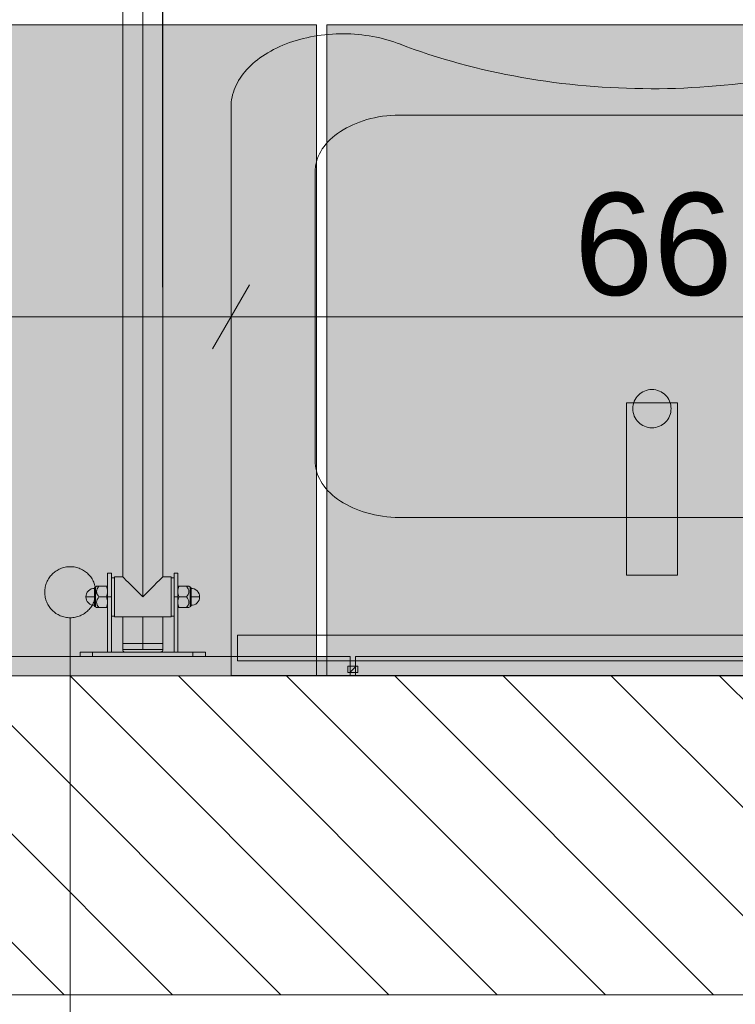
# Model space of a CAD drawing. Extents: x 180 to 4140, y 54 to 2910.
# Tile 4 of 10: x 1600 to 1880, y 410 to 796. Entities that reach past the tile are written whole.
import ezdxf
from ezdxf.xclip import XClip

# ---------------------------------------------------------------- set-up
doc = ezdxf.new("R2010")
doc.units = 0
doc.header["$MEASUREMENT"] = 0
doc.header["$XCLIPFRAME"] = 0
doc.linetypes.add('Krawędzie ukryte', pattern=[34, 24, -10])
for name, color, linetype in [('300-W Płytki podłogi', 7, 'Continuous'), ('300-W Płytki wnętrza', 7, 'Continuous'), ('331-W Wyposażenie stałe - łazienka', 7, 'Continuous'), ('332-W Wyposażenie dodatkowe - łazienka', 7, 'Continuous'), ('380-W Istniejące elementy_ rury_ skrzynki', 7, 'Continuous'), ('399-W Wymiary i opisy', 7, 'Continuous'), ('420-K Ściany', 7, 'Continuous'), ('460-K Stropy - wymieniane warstwy', 7, 'Continuous'), ('820-G Rysunki Obrazki', 7, 'Continuous')]:
    doc.layers.add(name, color=color, linetype=linetype)
doc.styles.add('STYL_AUTOMATYCZNY_2', font='arial.ttf')

# ---------------------------------------------------------------- blocks, each defined once
blk = doc.blocks.new('*X13')
at = {"layer": '300-W Płytki podłogi', "linetype": 'Continuous', "lineweight": 25}
blk.add_hatch(color=150, dxfattribs=at).paths.add_polyline_path([(1716.1, 539.24), (1716.1, 794.24), (1116.1, 794.24), (1116.1, 539.24)])
blk = doc.blocks.new('*X19')
at = {"layer": '300-W Płytki podłogi', "linetype": 'Continuous', "lineweight": 25}
blk.add_hatch(color=150, dxfattribs=at).paths.add_polyline_path([(1720.1, 539.24), (2320.1, 539.24), (2320.1, 794.24), (1720.1, 794.24)])
blk = doc.blocks.new('Rysunek_1_1', base_point=(-3336.16, -21530.76))
at = {"layer": '300-W Płytki wnętrza', "linetype": 'Continuous', "lineweight": 0, "true_color": 0xbedebe}
for points in [[(1729.35, 539.24), (1729.35, 546.74), (1431.35, 546.74), (1431.35, 539.24)], [(2029.35, 539.24), (2029.35, 546.74), (1731.35, 546.74), (1731.35, 539.24)]]:
    blk.add_hatch(color=9, dxfattribs=at).paths.add_polyline_path(points)
at = {"layer": '300-W Płytki wnętrza', "linetype": 'Continuous', "lineweight": 0}
h = blk.add_hatch(dxfattribs=at)
h.set_pattern_fill('Aluminium_0001', color=94, style=0, pattern_type=2)
h.set_pattern_definition([(45, (-3336.16, -21530.76), (-88.38835, 88.38835), []), (45, (-3353.84, -21513.08), (-88.38835, 88.38835), []), (45, (-3371.52, -21495.4), (-88.38835, 88.38835), [])])
h.paths.add_polyline_path([(1732.35, 540.49), (1732.35, 542.99), (1728.35, 542.99), (1728.35, 540.49)])
at = {"layer": '420-K Ściany', "linetype": 'Continuous', "lineweight": 13}
h = blk.add_hatch(dxfattribs=at)
h.set_pattern_fill('Ściany_istniejące_0001', color=8, style=0, pattern_type=2)
h.set_pattern_definition([(135, (-3336.16, -21530.758), (21.213203, 21.213203), [])])
h.paths.add_polyline_path([(531.34, 414.24), (2398.84, 414.24), (2398.84, 539.24), (531.34, 539.24)])
at = {"layer": '820-G Rysunki Obrazki', "linetype": 'Continuous', "lineweight": 13}
blk.add_hatch(color=154, dxfattribs=at).paths.add_polyline_path([(1609.55, 571.95), (1610.31, 568.12), (1612.48, 564.88), (1615.73, 562.71), (1619.55, 561.95), (1623.38, 562.71), (1626.62, 564.88), (1628.79, 568.12), (1629.55, 571.95), (1628.79, 575.78), (1626.62, 579.02), (1623.38, 581.19), (1619.55, 581.95), (1615.73, 581.19), (1612.48, 579.02), (1610.31, 575.78)])
at = {"layer": '300-W Płytki podłogi', "color": 150, "linetype": 'Continuous', "lineweight": 5, "ltscale": 0.5, "flags": 128}
for points in [[(1716.1, 539.24), (1716.1, 794.24), (1116.1, 794.24), (1116.1, 539.24)], [(1720.1, 539.24), (1720.1, 794.24), (2320.1, 794.24), (2320.1, 539.24)]]:
    blk.add_lwpolyline(points, close=True, dxfattribs=at)
at = {"layer": '300-W Płytki wnętrza', "color": 94, "linetype": 'Continuous', "lineweight": 0, "ltscale": 0.5}
for p, q in [((1729.35, 546.74), (1431.35, 546.74)), ((1729.35, 546.74), (1729.35, 539.24)), ((1731.35, 546.74), (1731.35, 539.24)), ((2029.35, 546.74), (1731.35, 546.74)), ((1728.35, 542.99), (1728.35, 540.49)), ((1732.35, 542.99), (1728.35, 542.99)), ((1732.35, 540.49), (1728.35, 540.49)), ((1732.35, 542.99), (1732.35, 540.49)), ((1729.35, 539.24), (1431.35, 539.24)), ((2029.35, 539.24), (1731.35, 539.24))]:
    blk.add_line(p, q, dxfattribs=at)
at = {"layer": '300-W Płytki wnętrza', "color": 94, "linetype": 'Krawędzie ukryte', "lineweight": 0, "ltscale": 0.5, "flags": 128}
for points in [[(1729.35, 546.74), (1431.35, 546.74)], [(1729.35, 546.74), (1729.35, 542.99), (1729.35, 540.49), (1729.35, 539.24)], [(2029.35, 546.74), (1731.35, 546.74)], [(1731.35, 546.74), (1731.35, 542.99), (1731.35, 540.49), (1731.35, 539.24)], [(1728.35, 542.99), (1729.35, 542.99), (1731.35, 542.99), (1732.35, 542.99)], [(1728.35, 540.49), (1728.35, 542.99)], [(1732.35, 540.49), (1731.35, 540.49), (1729.35, 540.49), (1728.35, 540.49)], [(1732.35, 542.99), (1732.35, 540.49)], [(1729.35, 539.24), (1431.35, 539.24)], [(2029.35, 539.24), (1731.35, 539.24)]]:
    blk.add_lwpolyline(points, dxfattribs=at)
at = {"layer": '331-W Wyposażenie stałe - łazienka', "color": 150, "linetype": 'Continuous', "lineweight": 5, "ltscale": 0.5}
for p, q in [((1682.59, 762), (1682.59, 539.31)), ((1748.59, 758.9), (1946.59, 758.9)), ((1715.59, 622.82), (1715.59, 737.26)), ((1748.59, 601.17), (1946.59, 601.17)), ((1682.59, 539.31), (2012.59, 539.31))]:
    blk.add_line(p, q, dxfattribs=at)
at = {"layer": '331-W Wyposażenie stałe - łazienka', "color": 150, "linetype": 'Continuous', "lineweight": 5, "ltscale": 0.5, "flags": 128}
blk.add_lwpolyline([(1837.59, 646.12), (1857.59, 646.12), (1857.59, 578.62), (1837.59, 578.62)], close=True, dxfattribs=at)
at = {"layer": '331-W Wyposażenie stałe - łazienka', "color": 150, "linetype": 'Continuous', "lineweight": 5, "ltscale": 0.5}
blk.add_circle((1847.59, 643.86), 7.5, dxfattribs=at)
for centre, major_axis, start_param, end_param in [((1726.37, 762), (43.78, 0), 0.993924, 3.141593), ((1847.59, 898.23), (196.69, 0), 4.18494, 5.236377), ((1749.31, 736.78), (33.73, 0), 1.592282, 3.120107), ((1749.31, 623.29), (33.73, 0), 3.163078, 4.690903)]:
    blk.add_ellipse(centre, major_axis=major_axis, ratio=0.655977, start_param=start_param, end_param=end_param, dxfattribs=at)
at = {"layer": '332-W Wyposażenie dodatkowe - łazienka', "color": 150, "linetype": 'Continuous', "lineweight": 5, "ltscale": 0.5}
for p, q in [((1685.09, 555.08), (2010.09, 555.08)), ((1685.09, 545.08), (1685.09, 555.08)), ((2010.09, 545.08), (1685.09, 545.08))]:
    blk.add_line(p, q, dxfattribs=at)
at = {"layer": '332-W Wyposażenie dodatkowe - łazienka', "color": 150, "linetype": 'Continuous', "lineweight": 5, "ltscale": 0.5, "flags": 128}
blk.add_lwpolyline([(1685.09, 555.08), (2010.09, 555.08), (2010.09, 545.08), (1685.09, 545.08)], close=True, dxfattribs=at)
at = {"layer": '380-W Istniejące elementy_ rury_ skrzynki', "color": 150, "linetype": 'Continuous', "lineweight": 13, "ltscale": 0.5}
for p, q in [((1640.11, 632.62), (1640.11, 872.78)), ((1647.98, 570.12), (1647.98, 872.78)), ((1655.73, 872.78), (1655.86, 577.99)), ((1655.86, 632.62), (1655.73, 872.78)), ((1655.86, 872.78), (1655.86, 632.62)), ((1655.83, 632.88), (1655.86, 632.62)), ((1640.11, 632.62), (1640.11, 577.99)), ((1655.86, 632.62), (1655.83, 632.35)), ((1655.86, 577.99), (1655.86, 632.62)), ((1634.2, 579.47), (1634.2, 579.31)), ((1634.2, 579.47), (1635.68, 579.47)), ((1634.2, 578.81), (1634.2, 579.31)), ((1634.2, 577.94), (1634.2, 578.81)), ((1635.68, 579.31), (1635.68, 579.47)), ((1635.68, 578.81), (1635.68, 579.31)), ((1635.68, 577.94), (1635.68, 578.81)), ((1660.29, 579.47), (1660.29, 579.31)), ((1661.76, 579.47), (1660.29, 579.47)), ((1660.29, 579.31), (1660.29, 578.81)), ((1660.29, 578.81), (1660.29, 577.94)), ((1661.76, 579.31), (1661.76, 579.47)), ((1661.76, 579.31), (1661.76, 578.81)), ((1661.76, 578.81), (1661.76, 577.94)), ((1634.2, 576.73), (1634.2, 577.94)), ((1634.2, 575.24), (1634.2, 576.73)), ((1634.2, 573.56), (1634.2, 575.24)), ((1635.68, 576.73), (1635.68, 577.94)), ((1635.68, 577.62), (1636.91, 577.62)), ((1635.68, 576.73), (1635.68, 575.24)), ((1635.68, 575.24), (1635.68, 573.56)), ((1636.91, 577.86), (1636.91, 577.99)), ((1636.91, 577.99), (1640.11, 577.99)), ((1636.91, 577.44), (1636.91, 577.86)), ((1636.91, 576.71), (1636.91, 577.44)), ((1636.91, 575.69), (1636.91, 576.71)), ((1636.91, 574.43), (1636.91, 575.69)), ((1640.11, 577.99), (1640.24, 577.86)), ((1640.24, 577.86), (1640.67, 577.44)), ((1640.67, 577.44), (1641.39, 576.71)), ((1641.39, 576.71), (1642.41, 575.69)), ((1642.41, 575.69), (1643.67, 574.43)), ((1652.3, 574.43), (1653.55, 575.69)), ((1653.55, 575.69), (1654.57, 576.71)), ((1654.57, 576.71), (1655.31, 577.44)), ((1655.31, 577.44), (1655.73, 577.86)), ((1655.73, 577.86), (1655.86, 577.99)), ((1655.86, 577.99), (1659.06, 577.99)), ((1659.06, 577.99), (1659.06, 577.86)), ((1659.06, 577.86), (1659.06, 577.44)), ((1659.06, 577.62), (1660.29, 577.62)), ((1659.06, 577.44), (1659.06, 576.71)), ((1659.06, 576.71), (1659.06, 575.69)), ((1659.06, 575.69), (1659.06, 574.43)), ((1660.29, 577.94), (1660.29, 576.73)), ((1660.29, 575.24), (1660.29, 576.73)), ((1660.29, 573.56), (1660.29, 575.24)), ((1661.76, 577.94), (1661.76, 576.73)), ((1661.76, 576.73), (1661.76, 575.24)), ((1661.76, 575.24), (1661.76, 573.56)), ((1625.92, 571.35), (1625.74, 570.73)), ((1626.23, 571.95), (1625.92, 571.35)), ((1626.67, 572.49), (1626.23, 571.95)), ((1627.2, 572.92), (1626.67, 572.49)), ((1627.81, 573.23), (1627.2, 572.92)), ((1628.43, 573.41), (1627.81, 573.23)), ((1628.43, 573.41), (1628.44, 573.41)), ((1628.44, 573.41), (1628.47, 573.42)), ((1628.47, 573.42), (1629.04, 573.47)), ((1628.53, 573.41), (1629.04, 573.47)), ((1628.6, 573.41), (1629.04, 573.47)), ((1628.7, 573.41), (1629.04, 573.47)), ((1628.81, 573.41), (1629.04, 573.47)), ((1629.04, 573.47), (1628.93, 573.41)), ((1629.04, 573.56), (1629.07, 573.66)), ((1629.04, 573.47), (1629.04, 573.56)), ((1629.04, 573.41), (1629.04, 573.47)), ((1629.04, 573.23), (1629.04, 573.41)), ((1629.04, 572.92), (1629.04, 573.23)), ((1629.04, 572.49), (1629.04, 572.92)), ((1629.04, 571.95), (1629.04, 572.49)), ((1629.04, 571.35), (1629.04, 571.95)), ((1629.04, 570.73), (1629.04, 571.35)), ((1629.07, 573.66), (1629.12, 573.75)), ((1629.12, 573.75), (1629.19, 573.83)), ((1629.19, 573.83), (1629.27, 573.9)), ((1629.27, 573.9), (1629.36, 573.95)), ((1629.36, 573.95), (1629.46, 573.97)), ((1629.46, 573.98), (1629.91, 574.3)), ((1629.46, 573.91), (1629.46, 573.98)), ((1629.46, 573.97), (1629.46, 573.98)), ((1629.46, 573.7), (1629.46, 573.91)), ((1629.46, 573.35), (1629.46, 573.7)), ((1629.46, 572.85), (1629.46, 573.35)), ((1629.46, 572.23), (1629.46, 572.85)), ((1629.46, 571.54), (1629.46, 572.23)), ((1629.46, 570.82), (1629.46, 571.54)), ((1629.91, 574.3), (1629.98, 574.3)), ((1629.91, 572.22), (1629.98, 572.78)), ((1629.97, 571.66), (1629.91, 572.22)), ((1630.16, 571.11), (1629.97, 571.66)), ((1629.98, 574.3), (1630.17, 574.3)), ((1629.98, 572.78), (1630.17, 573.32)), ((1630.45, 570.6), (1630.16, 571.11)), ((1630.17, 574.3), (1630.45, 574.3)), ((1630.17, 573.32), (1630.79, 574.3)), ((1630.45, 574.3), (1630.79, 574.3)), ((1630.79, 574.3), (1633.78, 574.3)), ((1633.78, 574.3), (1633.96, 574.3)), ((1633.78, 574.3), (1633.96, 573.79)), ((1634.09, 574.3), (1633.96, 574.3)), ((1633.96, 573.79), (1634.09, 573.27)), ((1634.09, 571.15), (1633.96, 570.63)), ((1634.17, 574.3), (1634.09, 574.3)), ((1634.09, 573.27), (1634.17, 572.74)), ((1634.17, 571.68), (1634.09, 571.15)), ((1634.17, 574.3), (1634.2, 574.3)), ((1634.2, 572.21), (1634.17, 572.74)), ((1634.17, 571.68), (1634.2, 572.21)), ((1634.2, 571.82), (1634.2, 573.56)), ((1634.2, 570.12), (1634.2, 571.82)), ((1635.68, 573.56), (1635.68, 571.82)), ((1635.68, 571.82), (1635.68, 570.12)), ((1636.91, 573.02), (1636.91, 574.43)), ((1636.91, 571.55), (1636.91, 573.02)), ((1636.91, 570.12), (1636.91, 571.55)), ((1643.67, 574.43), (1645.09, 573.02)), ((1645.09, 573.02), (1646.55, 571.55)), ((1646.55, 571.55), (1647.98, 570.12)), ((1647.98, 570.12), (1649.42, 571.55)), ((1649.42, 571.55), (1650.88, 573.02)), ((1650.88, 573.02), (1652.3, 574.43)), ((1659.06, 574.43), (1659.06, 573.02)), ((1659.06, 573.02), (1659.06, 571.55)), ((1659.06, 571.55), (1659.06, 570.12)), ((1660.29, 571.82), (1660.29, 573.56)), ((1660.29, 570.12), (1660.29, 571.82)), ((1661.76, 574.3), (1661.79, 574.3)), ((1661.76, 573.56), (1661.76, 571.82)), ((1661.79, 572.74), (1661.76, 572.21)), ((1661.79, 571.68), (1661.76, 572.21)), ((1661.76, 571.82), (1661.76, 570.12)), ((1661.88, 574.3), (1661.79, 574.3)), ((1661.79, 572.74), (1661.88, 573.27)), ((1661.88, 571.15), (1661.79, 571.68)), ((1662.02, 574.3), (1661.88, 574.3)), ((1661.88, 573.27), (1662.02, 573.79)), ((1662.02, 570.63), (1661.88, 571.15)), ((1662.02, 574.3), (1662.19, 574.3)), ((1662.02, 573.79), (1662.19, 574.3)), ((1662.19, 574.3), (1665.18, 574.3)), ((1665.18, 574.3), (1665.53, 574.3)), ((1665.18, 574.3), (1665.8, 573.31)), ((1665.8, 571.1), (1665.52, 570.6)), ((1665.53, 574.3), (1665.8, 574.3)), ((1665.8, 574.3), (1665.99, 574.3)), ((1665.8, 573.31), (1665.99, 572.76)), ((1665.99, 571.64), (1665.8, 571.1)), ((1665.99, 574.3), (1666.06, 574.3)), ((1665.99, 572.76), (1666.06, 572.2)), ((1666.06, 572.2), (1665.99, 571.64)), ((1666.06, 574.3), (1666.5, 573.98)), ((1666.5, 573.98), (1666.5, 573.91)), ((1666.5, 573.98), (1666.51, 573.97)), ((1666.51, 573.97), (1666.6, 573.95)), ((1666.5, 573.91), (1666.5, 573.7)), ((1666.5, 573.7), (1666.5, 573.35)), ((1666.5, 573.35), (1666.5, 572.85)), ((1666.5, 572.85), (1666.5, 572.23)), ((1666.5, 572.23), (1666.5, 571.54)), ((1666.5, 571.54), (1666.5, 570.82)), ((1666.6, 573.95), (1666.7, 573.9)), ((1666.7, 573.9), (1666.78, 573.83)), ((1666.78, 573.83), (1666.85, 573.75)), ((1666.85, 573.75), (1666.89, 573.66)), ((1666.89, 573.66), (1666.92, 573.56)), ((1666.92, 573.56), (1666.93, 573.47)), ((1666.93, 573.47), (1666.93, 573.41)), ((1666.93, 573.47), (1667.5, 573.41)), ((1666.93, 573.47), (1667.44, 573.41)), ((1666.93, 573.47), (1667.36, 573.41)), ((1666.93, 573.47), (1667.27, 573.41)), ((1667.05, 573.41), (1666.93, 573.47)), ((1666.93, 573.47), (1667.15, 573.41)), ((1666.93, 573.41), (1666.93, 573.23)), ((1666.93, 573.23), (1666.93, 572.92)), ((1666.93, 572.92), (1666.93, 572.49)), ((1666.93, 572.49), (1666.93, 571.95)), ((1666.93, 571.95), (1666.93, 571.35)), ((1666.93, 571.35), (1666.93, 570.73)), ((1667.53, 573.41), (1667.54, 573.41)), ((1667.54, 573.41), (1667.53, 573.41)), ((1667.54, 573.41), (1668.17, 573.23)), ((1668.17, 573.23), (1668.76, 572.92)), ((1668.76, 572.92), (1669.3, 572.49)), ((1669.3, 572.49), (1669.73, 571.95)), ((1669.73, 571.95), (1670.04, 571.35)), ((1670.04, 571.35), (1670.22, 570.73)), ((1625.69, 570.12), (1625.74, 570.73)), ((1625.69, 570.12), (1625.74, 569.51)), ((1625.69, 570.12), (1625.74, 570.12)), ((1625.74, 570.12), (1625.92, 570.12)), ((1625.74, 569.51), (1625.92, 568.89)), ((1625.92, 570.12), (1626.23, 570.12)), ((1625.92, 568.89), (1626.23, 568.29)), ((1626.23, 570.12), (1626.67, 570.12)), ((1626.23, 568.29), (1626.67, 567.75)), ((1626.67, 570.12), (1627.2, 570.12)), ((1626.67, 567.75), (1627.2, 567.32)), ((1627.81, 570.12), (1627.2, 570.12)), ((1627.2, 567.32), (1627.81, 567.01)), ((1628.43, 570.12), (1627.81, 570.12)), ((1628.43, 570.12), (1629.04, 570.12)), ((1629.04, 570.12), (1629.04, 570.73)), ((1629.04, 569.51), (1629.04, 570.12)), ((1629.04, 568.89), (1629.04, 569.51)), ((1629.04, 568.29), (1629.04, 568.89)), ((1629.04, 567.75), (1629.04, 568.29)), ((1629.04, 567.32), (1629.04, 567.75)), ((1629.04, 567.01), (1629.04, 567.32)), ((1629.46, 570.12), (1629.46, 570.82)), ((1629.46, 569.42), (1629.46, 570.12)), ((1629.46, 568.7), (1629.46, 569.42)), ((1629.46, 568.01), (1629.46, 568.7)), ((1629.46, 567.39), (1629.46, 568.01)), ((1629.46, 566.89), (1629.46, 567.39)), ((1629.91, 568.04), (1629.98, 568.6)), ((1629.97, 567.47), (1629.91, 568.04)), ((1630.16, 566.93), (1629.97, 567.47)), ((1629.98, 568.6), (1630.17, 569.14)), ((1630.17, 569.14), (1630.45, 569.64)), ((1630.79, 570.12), (1630.45, 570.6)), ((1630.45, 569.64), (1630.79, 570.12)), ((1633.78, 570.12), (1630.79, 570.12)), ((1633.96, 570.63), (1633.78, 570.12)), ((1633.78, 570.12), (1633.96, 569.61)), ((1633.96, 569.61), (1634.09, 569.09)), ((1634.09, 569.09), (1634.17, 568.56)), ((1634.17, 567.49), (1634.09, 566.97)), ((1634.17, 568.56), (1634.2, 568.03)), ((1634.17, 567.49), (1634.2, 568.03)), ((1634.2, 548.47), (1634.2, 570.12)), ((1634.2, 570.12), (1635.68, 570.12)), ((1635.68, 570.12), (1635.68, 548.47)), ((1636.91, 568.69), (1636.91, 570.12)), ((1636.91, 567.22), (1636.91, 568.69)), ((1636.91, 565.81), (1636.91, 567.22)), ((1659.06, 570.12), (1659.06, 568.69)), ((1659.06, 568.69), (1659.06, 567.22)), ((1659.06, 567.22), (1659.06, 565.81)), ((1660.29, 570.12), (1661.76, 570.12)), ((1660.29, 548.47), (1660.29, 570.12)), ((1661.76, 570.12), (1661.76, 548.47)), ((1661.79, 568.56), (1661.76, 568.03)), ((1661.76, 568.03), (1661.79, 567.49)), ((1661.79, 568.56), (1661.88, 569.09)), ((1661.88, 566.97), (1661.79, 567.49)), ((1661.88, 569.09), (1662.02, 569.61)), ((1662.19, 570.12), (1662.02, 570.63)), ((1662.02, 569.61), (1662.19, 570.12)), ((1665.18, 570.12), (1662.19, 570.12)), ((1665.52, 570.6), (1665.18, 570.12)), ((1665.18, 570.12), (1665.53, 569.64)), ((1665.53, 569.64), (1665.8, 569.12)), ((1665.8, 569.12), (1665.99, 568.58)), ((1665.99, 567.46), (1665.8, 566.92)), ((1665.99, 568.58), (1666.06, 568.02)), ((1666.06, 568.02), (1665.99, 567.46)), ((1666.5, 570.82), (1666.5, 570.12)), ((1666.5, 570.12), (1666.5, 569.42)), ((1666.5, 569.42), (1666.5, 568.7)), ((1666.5, 568.7), (1666.5, 568.01)), ((1666.5, 568.01), (1666.5, 567.39)), ((1666.5, 567.39), (1666.5, 566.89)), ((1666.93, 570.73), (1666.93, 570.12)), ((1666.93, 570.12), (1666.93, 569.51)), ((1666.93, 570.12), (1667.54, 570.12)), ((1666.93, 569.51), (1666.93, 568.89)), ((1666.93, 568.89), (1666.93, 568.29)), ((1666.93, 568.29), (1666.93, 567.75)), ((1666.93, 567.75), (1666.93, 567.32)), ((1666.93, 567.32), (1666.93, 567.01)), ((1667.54, 570.12), (1668.17, 570.12)), ((1668.17, 570.12), (1668.76, 570.12)), ((1668.76, 567.32), (1668.17, 567.01)), ((1668.76, 570.12), (1669.3, 570.12)), ((1669.3, 567.75), (1668.76, 567.32)), ((1669.3, 570.12), (1669.73, 570.12)), ((1669.73, 568.29), (1669.3, 567.75)), ((1669.73, 570.12), (1670.04, 570.12)), ((1670.04, 568.89), (1669.73, 568.29)), ((1670.04, 570.12), (1670.22, 570.12)), ((1670.22, 569.51), (1670.04, 568.89)), ((1670.22, 570.12), (1670.28, 570.12)), ((1670.22, 570.73), (1670.28, 570.12)), ((1670.28, 570.12), (1670.22, 569.51)), ((1627.81, 567.01), (1628.43, 566.83)), ((1628.44, 566.83), (1628.43, 566.83)), ((1628.47, 566.83), (1628.44, 566.83)), ((1629.04, 566.77), (1628.47, 566.83)), ((1629.04, 566.77), (1628.53, 566.83)), ((1629.04, 566.77), (1628.6, 566.83)), ((1629.04, 566.77), (1628.7, 566.83)), ((1629.04, 566.77), (1628.81, 566.83)), ((1629.04, 566.77), (1628.93, 566.83)), ((1629.04, 566.83), (1629.04, 567.01)), ((1629.04, 566.77), (1629.04, 566.83)), ((1629.04, 566.68), (1629.04, 566.77)), ((1629.07, 566.58), (1629.04, 566.68)), ((1629.12, 566.49), (1629.07, 566.58)), ((1629.19, 566.41), (1629.12, 566.49)), ((1629.27, 566.34), (1629.19, 566.41)), ((1629.36, 566.29), (1629.27, 566.34)), ((1629.46, 566.26), (1629.36, 566.29)), ((1629.46, 566.26), (1629.46, 566.33)), ((1629.46, 566.26), (1629.46, 566.26)), ((1629.46, 566.53), (1629.46, 566.89)), ((1629.46, 566.33), (1629.46, 566.53)), ((1629.91, 565.94), (1629.46, 566.26)), ((1629.98, 565.94), (1629.91, 565.94)), ((1630.17, 565.94), (1629.98, 565.94)), ((1630.79, 565.94), (1630.16, 566.93)), ((1630.45, 565.94), (1630.17, 565.94)), ((1630.79, 565.94), (1630.45, 565.94)), ((1633.78, 565.94), (1630.79, 565.94)), ((1633.96, 566.45), (1633.78, 565.94)), ((1633.96, 565.94), (1633.78, 565.94)), ((1634.09, 566.97), (1633.96, 566.45)), ((1633.96, 565.94), (1634.09, 565.94)), ((1634.09, 565.94), (1634.17, 565.94)), ((1634.2, 565.94), (1634.17, 565.94)), ((1636.91, 564.55), (1636.91, 565.81)), ((1636.91, 563.53), (1636.91, 564.55)), ((1636.91, 562.8), (1636.91, 563.53)), ((1659.06, 565.81), (1659.06, 564.55)), ((1659.06, 564.55), (1659.06, 563.53)), ((1659.06, 563.53), (1659.06, 562.8)), ((1661.79, 565.94), (1661.76, 565.94)), ((1661.79, 565.94), (1661.88, 565.94)), ((1662.02, 566.45), (1661.88, 566.97)), ((1661.88, 565.94), (1662.02, 565.94)), ((1662.19, 565.94), (1662.02, 566.45)), ((1662.19, 565.94), (1662.02, 565.94)), ((1665.18, 565.94), (1662.19, 565.94)), ((1665.8, 566.92), (1665.18, 565.94)), ((1665.53, 565.94), (1665.18, 565.94)), ((1665.8, 565.94), (1665.53, 565.94)), ((1665.99, 565.94), (1665.8, 565.94)), ((1666.06, 565.94), (1665.99, 565.94)), ((1666.5, 566.26), (1666.06, 565.94)), ((1666.5, 566.33), (1666.5, 566.26)), ((1666.51, 566.26), (1666.5, 566.26)), ((1666.5, 566.89), (1666.5, 566.53)), ((1666.5, 566.53), (1666.5, 566.33)), ((1666.6, 566.29), (1666.51, 566.26)), ((1666.7, 566.34), (1666.6, 566.29)), ((1666.78, 566.41), (1666.7, 566.34)), ((1666.85, 566.49), (1666.78, 566.41)), ((1666.89, 566.58), (1666.85, 566.49)), ((1666.92, 566.68), (1666.89, 566.58)), ((1666.93, 566.77), (1666.92, 566.68)), ((1666.93, 567.01), (1666.93, 566.83)), ((1666.93, 566.83), (1666.93, 566.77)), ((1667.05, 566.83), (1666.93, 566.77)), ((1667.15, 566.83), (1666.93, 566.77)), ((1667.27, 566.83), (1666.93, 566.77)), ((1667.36, 566.83), (1666.93, 566.77)), ((1667.44, 566.83), (1666.93, 566.77)), ((1667.5, 566.83), (1666.93, 566.77)), ((1667.53, 566.83), (1667.5, 566.82)), ((1667.5, 566.82), (1667.53, 566.83)), ((1668.17, 567.01), (1667.54, 566.83)), ((1636.91, 562.61), (1635.68, 562.61)), ((1636.91, 562.38), (1636.91, 562.8)), ((1636.91, 562.24), (1636.91, 562.38)), ((1659.06, 562.24), (1636.91, 562.24)), ((1640.11, 551.91), (1640.11, 562.24)), ((1647.98, 551.91), (1647.98, 562.24)), ((1655.86, 562.24), (1655.86, 551.91)), ((1659.06, 562.8), (1659.06, 562.38)), ((1660.29, 562.61), (1659.06, 562.61)), ((1659.06, 562.38), (1659.06, 562.24)), ((1640.24, 551.91), (1640.11, 551.91)), ((1640.11, 551.91), (1640.11, 549.45)), ((1640.67, 551.91), (1640.24, 551.91)), ((1641.39, 551.91), (1640.67, 551.91)), ((1642.41, 551.91), (1641.39, 551.91)), ((1643.67, 551.91), (1642.41, 551.91)), ((1645.09, 551.91), (1643.67, 551.91)), ((1646.55, 551.91), (1645.09, 551.91)), ((1647.98, 551.91), (1646.55, 551.91)), ((1647.98, 549.45), (1647.98, 551.91)), ((1647.98, 551.91), (1649.42, 551.91)), ((1649.42, 551.91), (1650.88, 551.91)), ((1650.88, 551.91), (1652.3, 551.91)), ((1652.3, 551.91), (1653.55, 551.91)), ((1653.55, 551.91), (1654.57, 551.91)), ((1654.57, 551.91), (1655.31, 551.91)), ((1655.31, 551.91), (1655.73, 551.91)), ((1655.73, 551.91), (1655.86, 551.91)), ((1655.86, 549.45), (1655.86, 551.91)), ((1623.46, 548.47), (1623.38, 548.47)), ((1623.38, 546.74), (1623.38, 548.47)), ((1623.46, 548.47), (1623.73, 548.47)), ((1623.73, 548.47), (1624.18, 548.47)), ((1624.18, 548.47), (1624.82, 548.47)), ((1624.82, 548.47), (1625.61, 548.47)), ((1625.61, 548.47), (1626.49, 548.47)), ((1626.49, 548.47), (1627.41, 548.47)), ((1627.41, 548.47), (1628.3, 548.47)), ((1628.3, 546.74), (1628.3, 548.47)), ((1628.3, 548.47), (1667.67, 548.47)), ((1640.11, 549.45), (1640.24, 549.45)), ((1640.13, 549.27), (1640.11, 549.45)), ((1640.18, 549.09), (1640.13, 549.27)), ((1640.27, 548.91), (1640.18, 549.09)), ((1640.24, 549.45), (1640.67, 549.45)), ((1640.4, 548.75), (1640.27, 548.91)), ((1640.55, 548.63), (1640.4, 548.75)), ((1640.74, 548.53), (1640.55, 548.63)), ((1640.67, 549.45), (1641.39, 549.45)), ((1640.91, 548.48), (1640.74, 548.53)), ((1641.1, 548.47), (1640.91, 548.48)), ((1641.39, 549.45), (1642.41, 549.45)), ((1642.41, 549.45), (1643.67, 549.45)), ((1643.67, 549.45), (1645.09, 549.45)), ((1645.09, 549.45), (1646.55, 549.45)), ((1646.55, 549.45), (1647.98, 549.45)), ((1647.98, 549.45), (1649.42, 549.45)), ((1649.42, 549.45), (1650.88, 549.45)), ((1650.88, 549.45), (1652.3, 549.45)), ((1652.3, 549.45), (1653.55, 549.45)), ((1653.55, 549.45), (1654.57, 549.45)), ((1654.57, 549.45), (1655.31, 549.45)), ((1655.05, 548.48), (1654.88, 548.47)), ((1655.24, 548.53), (1655.05, 548.48)), ((1655.41, 548.63), (1655.24, 548.53)), ((1655.31, 549.45), (1655.73, 549.45)), ((1655.57, 548.75), (1655.41, 548.63)), ((1655.7, 548.91), (1655.57, 548.75)), ((1655.79, 549.09), (1655.7, 548.91)), ((1655.73, 549.45), (1655.86, 549.45)), ((1655.84, 549.27), (1655.79, 549.09)), ((1655.86, 549.45), (1655.84, 549.27)), ((1667.67, 548.47), (1668.57, 548.47)), ((1667.67, 548.47), (1667.67, 546.74)), ((1668.57, 548.47), (1669.48, 548.47)), ((1669.48, 548.47), (1670.37, 548.47)), ((1670.37, 548.47), (1671.15, 548.47)), ((1671.15, 548.47), (1671.79, 548.47)), ((1671.79, 548.47), (1672.25, 548.47)), ((1672.25, 548.47), (1672.51, 548.47)), ((1672.59, 548.47), (1672.51, 548.47)), ((1672.59, 548.47), (1672.59, 546.74)), ((1623.46, 546.74), (1623.38, 546.74)), ((1623.73, 546.74), (1623.46, 546.74)), ((1624.18, 546.74), (1623.73, 546.74)), ((1624.82, 546.74), (1624.18, 546.74)), ((1625.61, 546.74), (1624.82, 546.74)), ((1626.49, 546.74), (1625.61, 546.74)), ((1627.41, 546.74), (1626.49, 546.74)), ((1628.3, 546.74), (1627.41, 546.74)), ((1667.67, 546.74), (1628.3, 546.74)), ((1668.57, 546.74), (1667.67, 546.74)), ((1669.48, 546.74), (1668.57, 546.74)), ((1670.37, 546.74), (1669.48, 546.74)), ((1671.15, 546.74), (1670.37, 546.74)), ((1671.79, 546.74), (1671.15, 546.74)), ((1672.25, 546.74), (1671.79, 546.74)), ((1672.51, 546.74), (1672.25, 546.74)), ((1672.51, 546.74), (1672.59, 546.74))]:
    blk.add_line(p, q, dxfattribs=at)
at = {"layer": '399-W Wymiary i opisy', "color": 154, "linetype": 'Continuous', "lineweight": 13, "ltscale": 0.5}
for p, q in [((1682.59, 661.06), (1682.59, 698.56)), ((1689.81, 692.31), (1675.37, 667.31)), ((531.34, 679.81), (1682.59, 679.81)), ((1682.59, 679.81), (2012.59, 679.81))]:
    blk.add_line(p, q, dxfattribs=at)
at = {"layer": '420-K Ściany', "color": 7, "linetype": 'Continuous', "lineweight": 13, "ltscale": 0.5, "flags": 128}
for points in [[(2398.84, 539.24), (531.34, 539.24)], [(531.34, 414.24), (2398.84, 414.24)]]:
    blk.add_lwpolyline(points, dxfattribs=at)
at = {"layer": '460-K Stropy - wymieniane warstwy', "color": 94, "linetype": 'Continuous', "lineweight": 0, "ltscale": 0.5, "flags": 128}
blk.add_lwpolyline([(531.34, 2314.24), (531.34, 539.24), (2398.84, 539.24), (2398.84, 2314.24), (1541.85, 2314.24), (1541.85, 2704.24), (686.34, 2704.24), (686.34, 2314.24)], close=True, dxfattribs=at)
at = {"layer": '820-G Rysunki Obrazki', "color": 154, "linetype": 'Continuous', "lineweight": 13, "ltscale": 0.5}
blk.add_line((1619.55, 561.95), (1619.55, 84.61), dxfattribs=at)
blk.add_circle((1619.55, 571.95), 10, dxfattribs=at)
at = {"color": 7, "linetype": 'Continuous', "lineweight": 13, "ltscale": 0.5}
for name in ['*X13', '*X19']:
    blk.add_blockref(name, (0, 0), dxfattribs=at)
at = {"layer": '399-W Wymiary i opisy', "color": 154, "linetype": 'Continuous', "lineweight": 13, "insert": (1817.08, 687.81), "char_height": 40, "width": 61.018, "attachment_point": 7, "style": 'STYL_AUTOMATYCZNY_2'}
blk.add_mtext('\\A1;{\\pql;\\fArial|b0|i0|c238|p0;\\W1.000000;66}', dxfattribs=at)

msp = doc.modelspace()

# ---------------------------------------------------------------- block references
at = {"layer": '820-G Rysunki Obrazki', "color": 7, "linetype": 'Continuous', "lineweight": 13, "ltscale": 0.1}
ref = msp.add_blockref('Rysunek_1_1', (-3336.16, -21530.76), dxfattribs=at)
XClip(ref).set_block_clipping_path([(341.290112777, 402.1131459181), (953.1924368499, 402.1131459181), (953.1924368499, 82.7263964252), (2475.1191023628, 82.7263964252), (2475.1191023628, 183.4707389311), (2344.9990529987, 183.4707389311), (2344.9990529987, 371.3792950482), (3305.178, 371.3792950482), (3305.178, 954.6321297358), (2703.4901120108, 954.6321297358), (2703.4901120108, 1738.772080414), (3305.178, 1738.772080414), (3305.178, 2269.4922317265), (3085.6830056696, 2269.4922317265), (3085.6830056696, 2383.6040646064), (2703.4901120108, 2383.6040646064), (2703.4901120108, 2744.0868391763), (1585.057768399, 2744.0868391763), (1585.057768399, 2885.838607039), (932.3142418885, 2885.838607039), (932.3142418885, 2744.0868391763), (341.290112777, 2744.0868391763)])

doc.saveas('drawing.dxf')
